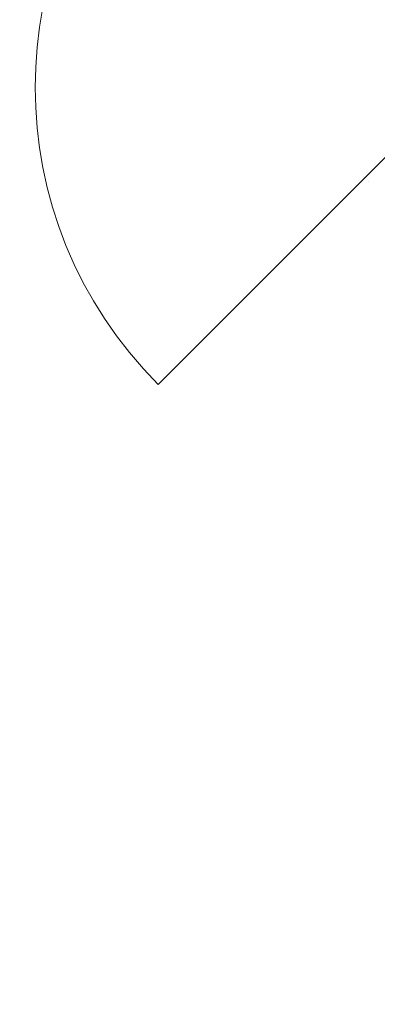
# Model space of a CAD drawing. Header units: metres. Extents: x -115250 to 1551995, y -140807 to 374743.
# Tile 87 of 205: x 114654 to 115505, y 75453 to 77796. Entities that reach past the tile are written whole.
import ezdxf

# ---------------------------------------------------------------- set-up
doc = ezdxf.new("R2010")
doc.units = ezdxf.units.M
doc.header["$LTSCALE"] = 100
doc.linetypes.add('0103aDVOJČERCHOVANÁ', pattern=[6.2, 3, -1, 0.1, -1, 0.1, -1])
doc.linetypes.add('{ Wide Dash }', pattern=[12, 4, -2, 4, -2])
for name, color, linetype, lineweight in [('010-pomocna', 30, 'Continuous', 15), ('010-tenka', 10, 'Continuous', 15), ('910-dvere', 7, 'Continuous', 15), ('910-tenka', 4, 'Continuous', 15)]:
    doc.layers.add(name, color=color, linetype=linetype, lineweight=lineweight)

msp = doc.modelspace()

# ---------------------------------------------------------------- linework, layer by layer
at = {"layer": '010-pomocna', "color": 0, "linetype": '{ Wide Dash }', "flags": 128}
for points in [[(116926.7, 73944.3), (116926.7, 74409.3, 0.414216), (111276.5, 80059.5), (109626.7, 80059.5)], [(116826.7, 73944.3), (116826.7, 74409.3, 0.414216), (111276.5, 79959.5), (109626.7, 79959.5)]]:
    msp.add_lwpolyline(points, format="xyb", dxfattribs=at)
at = {"layer": '010-tenka', "color": 0}
msp.add_line((115483.7, 77410.9), (115483.7, 77410.9), dxfattribs=at)
at = {"layer": '910-dvere', "color": 0, "linetype": 'Continuous'}
msp.add_lwpolyline([(115690.5, 77635.1), (114983.4, 76928)], dxfattribs=at)
msp.add_arc((115690.5, 77635.1), 1000, 135, 225, dxfattribs=at)
at = {"layer": '910-tenka', "color": 0, "linetype": '0103aDVOJČERCHOVANÁ', "flags": 128}
msp.add_lwpolyline([(117006.2, 74490.3, 0.410375), (111284.8, 80139.5), (109626.7, 80139.5)], format="xyb", dxfattribs=at)

doc.saveas('drawing.dxf')
